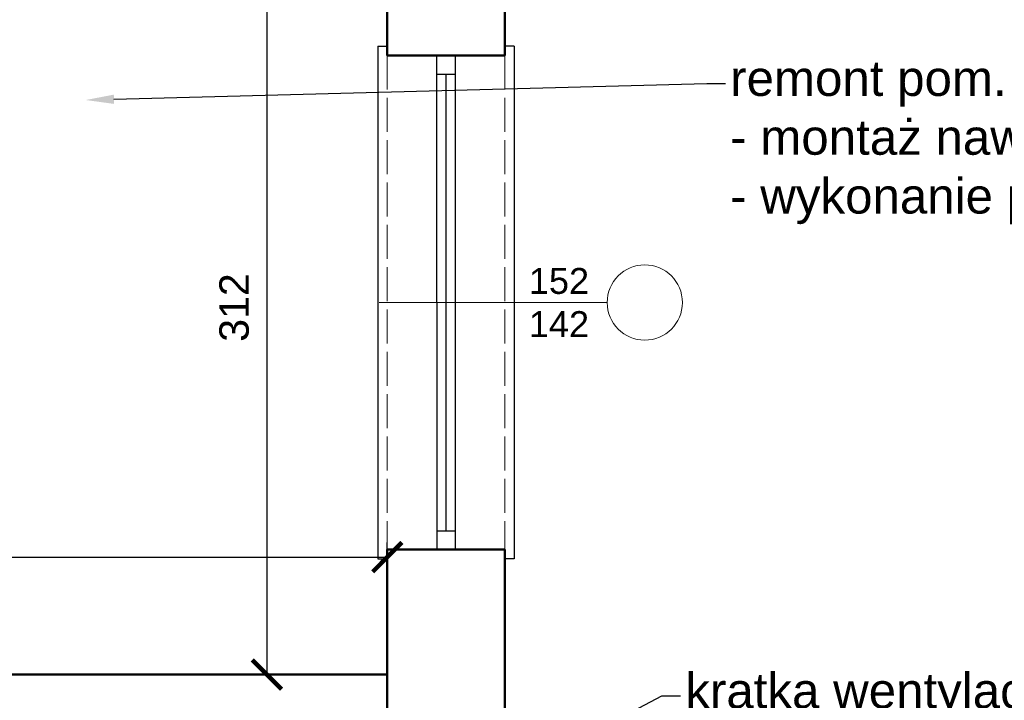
# Model space of a CAD drawing. Header units: metres. Extents: x 158874 to 185002, y -166493 to -154354.
# Tile 42 of 95: x 179751 to 180170, y -158822 to -158533. Entities that reach past the tile are written whole.
import ezdxf
from ezdxf import colors
from ezdxf.entities.mleader import LeaderData, LeaderLine
from ezdxf.math import Vec2, Vec3

# ---------------------------------------------------------------- set-up
doc = ezdxf.new("R2010")
doc.units = ezdxf.units.M
doc.linetypes.add('ACAD_ISO02W100', pattern=[15, 12, -3])
for name, color, linetype, lineweight in [('2 (średnia)', 1, 'Continuous', 25), ('3 (cienka przerywana)', 252, 'ACAD_ISO02W100', 13), ('3 (cienka)', 252, 'Continuous', 9), ('gruba50', 7, 'Continuous', 50), ('wymiarowanie9', 1, 'Continuous', 9)]:
    doc.layers.add(name, color=color, linetype=linetype, lineweight=lineweight)
doc.styles.add('Opisowy', font='arial.ttf')
doc.styles.get("Standard").update_dxf_attribs({"font": 'arial.ttf'})
doc.dimstyles.new('Kopia Opisowy', dxfattribs={"dimscale": 0, "dimtxt": 2.5, "dimasz": 2.5, "dimexe": 1.25, "dimexo": 0.625, "dimgap": 1.5, "dimtad": 1, "dimdec": 0, "dimtxsty": 'Opisowy', "dimblk": 'ARCHTICK', "dimcen": 2.5, "dimadec": 0, "dimazin": 0, "dimtfac": 1, "dimtdec": 0, "dimtmove": 0, "dimatfit": 3, "dimldrblk": 'NONE', "dimfxl": 1, "dimarcsym": 0})

# ---------------------------------------------------------------- blocks, each defined once
blk = doc.blocks.new('_ArchTick')
at = {"color": 0, "linetype": 'ByBlock', "const_width": 0.15}
blk.add_lwpolyline([(-0.5, -0.5), (0.5, 0.5)], dxfattribs=at)
blk = doc.blocks.new('*D429')
at = {"layer": 'Defpoints', "color": 0, "ltscale": 0.2, "transparency": 16777216}
for p in [(179856.11, -158499.1), (179856.11, -158811.1), (179856.11, -158811.1)]:
    blk.add_point(p, dxfattribs=at)
at = {"layer": 'wymiarowanie9', "color": 0, "lineweight": -2, "ltscale": 0.2, "transparency": 16777216}
for p, q in [((179856.11, -158499.1), (179856.11, -158811.1)), ((179859.23, -158499.1), (179862.36, -158499.1)), ((179859.23, -158811.1), (179862.36, -158811.1))]:
    blk.add_line(p, q, dxfattribs=at)
at = {"layer": 'wymiarowanie9', "color": 0, "lineweight": -2, "ltscale": 0.2, "transparency": 16777216, "xscale": 12.5, "yscale": 12.5, "zscale": 12.5}
for p, rotation in [((179856.11, -158499.1), 90), ((179856.11, -158811.1), 270)]:
    blk.add_blockref('_ArchTick', p, dxfattribs=dict(at, rotation=rotation))
at = {"layer": 'wymiarowanie9', "color": 0, "ltscale": 0.2, "transparency": 16777216, "insert": (179842.22, -158655.1), "char_height": 12.5, "attachment_point": 5, "rotation": 90, "style": 'Opisowy'}
blk.add_mtext('312', dxfattribs=at)
blk = doc.blocks.new('_None')
blk = doc.blocks.new('*D430')
at = {"layer": 'Defpoints', "color": 0, "ltscale": 0.2, "transparency": 16777216}
for p in [(179907.32, -158761.21), (179500.32, -158811.1), (179907.32, -158811.1)]:
    blk.add_point(p, dxfattribs=at)
at = {"layer": 'wymiarowanie9', "color": 0, "lineweight": -2, "ltscale": 0.2, "transparency": 16777216}
for p, q in [((179500.32, -158807.97), (179500.32, -158754.96)), ((179907.32, -158807.97), (179907.32, -158754.96)), ((179500.32, -158761.21), (179907.32, -158761.21))]:
    blk.add_line(p, q, dxfattribs=at)
at = {"layer": 'wymiarowanie9', "color": 0, "lineweight": -2, "ltscale": 0.2, "transparency": 16777216, "xscale": 12.5, "yscale": 12.5, "zscale": 12.5, "rotation": 180}
blk.add_blockref('_ArchTick', (179500.32, -158761.21), dxfattribs=at)
at = {"layer": 'wymiarowanie9', "color": 0, "lineweight": -2, "ltscale": 0.2, "transparency": 16777216, "xscale": 12.5, "yscale": 12.5, "zscale": 12.5}
blk.add_blockref('_ArchTick', (179907.32, -158761.21), dxfattribs=at)
at = {"layer": 'wymiarowanie9', "color": 0, "ltscale": 0.2, "transparency": 16777216, "insert": (179703.82, -158747.32), "char_height": 12.5, "attachment_point": 5, "style": 'Opisowy'}
blk.add_mtext('407', dxfattribs=at)

msp = doc.modelspace()

# ---------------------------------------------------------------- linework, layer by layer
at = {"layer": '2 (średnia)', "color": 0}
for p, q in [((179903.32, -158543.97), (179903.32, -158761.97)), ((179903.32, -158543.97), (179907.32, -158543.97)), ((179961.32, -158543.97), (179957.32, -158543.97)), ((179961.32, -158543.97), (179961.32, -158761.97)), ((179928.23, -158547.97), (179928.33, -158757.97)), ((179936.23, -158547.97), (179936.23, -158757.97)), ((179928.23, -158555.97), (179936.23, -158555.97)), ((179932.23, -158555.97), (179932.23, -158749.97)), ((179928.33, -158749.97), (179936.23, -158749.97)), ((179903.32, -158761.97), (179907.32, -158761.97)), ((179961.32, -158761.97), (179957.32, -158761.97))]:
    msp.add_line(p, q, dxfattribs=at)
at = {"layer": '3 (cienka przerywana)', "color": 0, "ltscale": 1.2}
for p, q in [((179907.32, -158547.97), (179907.32, -158757.97)), ((179957.32, -158547.97), (179957.32, -158757.97))]:
    msp.add_line(p, q, dxfattribs=at)
at = {"layer": '3 (cienka)', "color": 0}
for p, q in [((180000.85, -158652.97), (179903.85, -158652.97)), ((179959.85, -158652.97), (180000.85, -158652.97))]:
    msp.add_line(p, q, dxfattribs=at)
msp.add_circle((180016.85, -158652.97), 16, dxfattribs=at)
at = {"layer": 'gruba50', "color": 0, "ltscale": 0.2}
for p, q in [((179907.32, -158441.1), (179907.32, -158547.97)), ((179957.32, -158441.1), (179957.32, -158547.97)), ((179957.32, -158547.97), (179907.32, -158547.97)), ((179907.32, -158757.97), (179907.32, -158881.18)), ((179957.32, -158757.97), (179907.32, -158757.97)), ((179957.32, -158757.97), (179957.32, -158881.18)), ((179500.32, -158811.1), (179907.32, -158811.1))]:
    msp.add_line(p, q, dxfattribs=at)

# ---------------------------------------------------------------- texts
at = {"layer": '3 (cienka)', "color": 0, "insert": (179980.35, -158652.97), "char_height": 11, "attachment_point": 5}
msp.add_mtext_dynamic_manual_height_columns('152\\P\\pxqc;142', width=30.4029, gutter_width=12.5, heights=[0], dxfattribs=at)

# ---------------------------------------------------------------- dimensions: what is measured, and where the dimension line sits
at = {"layer": 'wymiarowanie9', "color": 0, "ltscale": 0.2}
dim = msp.add_linear_dim(base=(179856.11, -158811.1), p1=(179856.11, -158499.1), p2=(179856.11, -158811.1), angle=90, dimstyle='Kopia Opisowy', dxfattribs=at)
dim.commit()
dim.dimension.update_dxf_attribs({"geometry": '*D429', "text_midpoint": (179842.22, -158655.1)})
dim = msp.add_linear_dim(base=(179907.32, -158761.21), p1=(179500.32, -158811.1), p2=(179907.32, -158811.1), dimstyle='Kopia Opisowy', dxfattribs=at)
dim.commit()
dim.dimension.update_dxf_attribs({"geometry": '*D430', "text_midpoint": (179703.82, -158747.32)})

# ---------------------------------------------------------------- leaders
at = {"layer": 'wymiarowanie9', "ltscale": 0.2}
ml = msp.add_multileader_mtext('Standard', dxfattribs=at)
ml.set_content('remont pom. 1.9\\P- montaż nawietrzaków higrosterowanych okiennych 1szt.\\P- wykonanie podcięcia w drzwiach min. 2cm', color=256)
ml.set_leader_properties()
ml.build(insert=Vec2(0, 0))
ml.multileader.update_dxf_attribs({"arrow_head_size": 12})
ctx = ml.context
ctx.base_point, ctx.char_height, ctx.arrow_head_size, ctx.plane_origin = Vec3(180051.18, -158559.84), 15, 12, Vec3(180057.47, -158781.5)
notes = []
notes.append((ctx, [(0, (1, 1, 0), (180043.18, -158559.84), (1, 0), 8, [(0, [(179779.05, -158566.89)], 0, [])])]))
ctx.mtext.insert, ctx.mtext.flow_direction = Vec3(180053.18, -158550.14), 5
at = {"layer": 'wymiarowanie9', "color": 1, "ltscale": 0.2}
ml = msp.add_multileader_mtext('Standard', dxfattribs=at)
ml.set_content('kratka wentylacyjna z daszkiem \\Poraz wentylatorem', color=1)
ml.set_leader_properties()
ml.build(insert=Vec2(0, 0))
ml.multileader.update_dxf_attribs({"arrow_head_size": 12})
ctx = ml.context
ctx.base_point, ctx.char_height, ctx.arrow_head_size, ctx.plane_origin = Vec3(180032.09, -158820.16), 15, 12, Vec3(179932.46, -158913.07)
notes.append((ctx, [(0, (1, 1, 0), (180024.09, -158820.16), (1, 0), 8, [(0, [(179961.32, -158853.08)], 0, [])])]))
ctx.mtext.insert, ctx.mtext.flow_direction = Vec3(180034.09, -158810.45), 5
for ctx, leaders in notes:
    for number, flags, end, landing, length, lines in leaders:
        leader = LeaderData()
        leader.index, (leader.has_last_leader_line, leader.has_dogleg_vector, leader.attachment_direction) = number, flags
        leader.last_leader_point, leader.dogleg_vector, leader.dogleg_length = Vec3(end), Vec3(landing), length
        for number, points, colour, breaks in lines:
            line = LeaderLine()
            line.index, line.vertices, line.color, line.breaks = number, Vec3.list(points), colors.encode_raw_color(colour), breaks
            leader.lines.append(line)
        ctx.leaders.append(leader)

doc.saveas('drawing.dxf')
